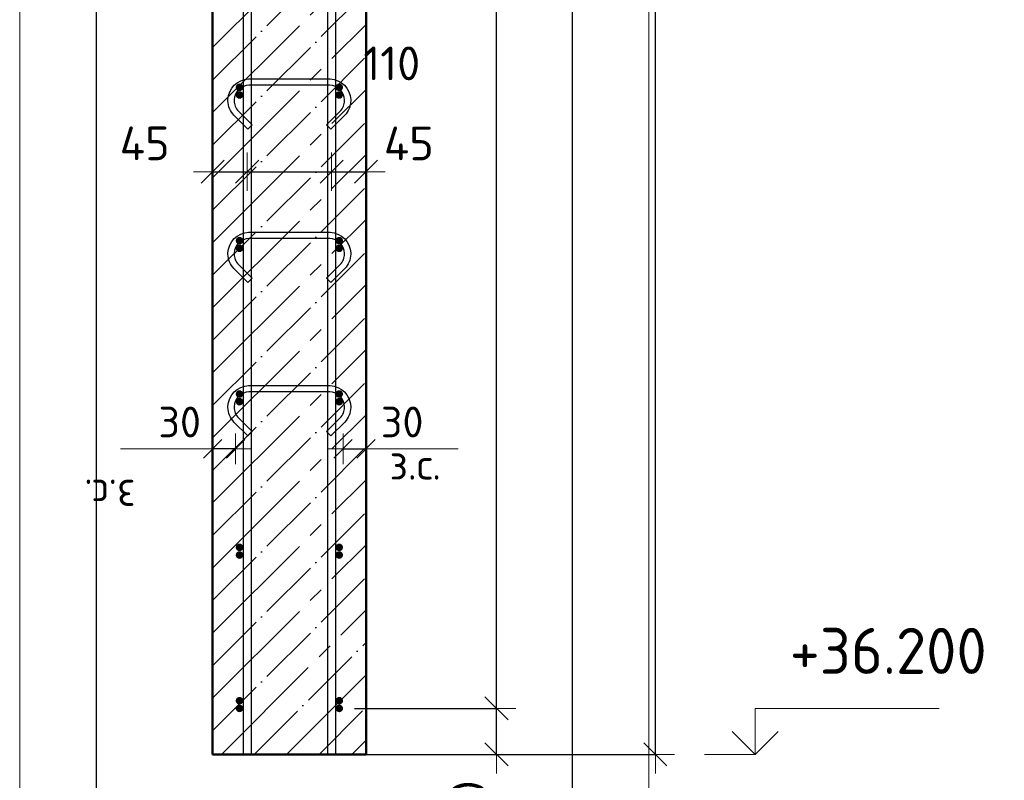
# Model space of a CAD drawing. Header units: millimetres. Extents: x -19950 to 69837, y -2757 to 40090.
# Tile 66 of 136: x 9620 to 10904, y 6759 to 7751. Entities that reach past the tile are written whole.
import ezdxf

# ---------------------------------------------------------------- set-up
doc = ezdxf.new("R2010")
doc.units = ezdxf.units.MM
doc.header["$PDMODE"] = 65
doc.linetypes.add('______11', pattern=[100, 80, -10, 0, -10])
doc.linetypes.add('______5', pattern=[220, 160, -20, 20, -20])
for name, color, linetype, lineweight in [('Standard', 7, 'Continuous', 25), ('Арм.стержн. Арматура края', 96, 'Continuous', 35), ('Арм.стержн. вертикальными 1', 22, 'Continuous', 35), ('Арм.стержн.горизонт. 1', 180, 'Continuous', 35), ('Высотная отметки_ общее', 7, 'Continuous', 13), ('Размерная линия_ общее', 7, 'Continuous', 13), ('Размерная линия_ общее_1', 7, 'Continuous', 13)]:
    doc.layers.add(name, color=color, linetype=linetype, lineweight=lineweight)
doc.layers.add('Арм.стержн.Стяжки', color=7, linetype='Continuous', lineweight=35, true_color=0x501e0f)
doc.styles.add('ISOCPEUR', font='ISOCPEUR')
doc.dimstyles.new('DIMSTYLE_2', dxfattribs={"dimtxt": 40, "dimasz": 40, "dimexe": 0, "dimexo": 0.001, "dimgap": 20, "dimtad": 2, "dimdec": 0, "dimrnd": 5, "dimzin": 12, "dimdsep": 46, "dimtxsty": 'ISOCPEUR', "dimblk1": 'ALL_ML_STRICH', "dimblk2": 'ALL_ML_STRICH', "dimsah": 1, "dimcen": 0, "dimse1": 1, "dimse2": 1, "dimclrd": 7, "dimclre": 256, "dimclrt": 7, "dimadec": 0, "dimazin": 0, "dimtfac": 1, "dimtdec": 0, "dimtix": 1, "dimtmove": 2, "dimatfit": 3, "dimfxl": 0, "dimtvp": 1.2, "dimtzin": 0, "dimlwd": 0, "dimlwe": -3, "dimarcsym": 0})
doc.dimstyles.new('DIMSTYLE_3', dxfattribs={"dimtxt": 40, "dimasz": 40, "dimexe": 0, "dimexo": 0.001, "dimgap": 20, "dimtad": 2, "dimdec": 0, "dimrnd": 5, "dimzin": 12, "dimdsep": 46, "dimtxsty": 'ISOCPEUR', "dimblk1": 'ALL_ML_STRICH', "dimblk2": 'ALL_ML_STRICH', "dimsah": 1, "dimcen": 0, "dimse1": 1, "dimse2": 1, "dimclrd": 7, "dimclre": 256, "dimclrt": 7, "dimadec": 0, "dimazin": 0, "dimtfac": 1, "dimtdec": 0, "dimtix": 1, "dimtmove": 2, "dimatfit": 3, "dimfxl": 0, "dimtvp": 1.2, "dimtzin": 0, "dimlwd": 0, "dimlwe": -3, "dimarcsym": 0})
doc.dimstyles.new('DIMSTYLE_5', dxfattribs={"dimtxt": 44, "dimasz": 50, "dimexe": 0, "dimexo": 0, "dimgap": 22, "dimtad": 2, "dimdec": 0, "dimrnd": 5, "dimzin": 12, "dimdsep": 46, "dimtxsty": 'ISOCPEUR', "dimblk1": 'ALL_ML_STRICH', "dimblk2": 'ALL_ML_STRICH', "dimsah": 1, "dimcen": 0, "dimclrd": 7, "dimclre": 256, "dimclrt": 7, "dimadec": 0, "dimazin": 0, "dimtfac": 1, "dimtdec": 0, "dimtix": 1, "dimtmove": 2, "dimatfit": 3, "dimfxl": 0, "dimtvp": 1.2, "dimtzin": 0, "dimlwd": 0, "dimlwe": -3, "dimarcsym": 0})
doc.dimstyles.new('DIMSTYLE_7', dxfattribs={"dimtxt": 44, "dimasz": 50, "dimexe": 0, "dimexo": 0, "dimgap": 22, "dimtad": 2, "dimdec": 0, "dimrnd": 5, "dimzin": 12, "dimdsep": 46, "dimtxsty": 'ISOCPEUR', "dimblk1": 'ALL_ML_STRICH', "dimblk2": 'ALL_ML_STRICH', "dimsah": 1, "dimcen": 0, "dimclrd": 7, "dimclre": 256, "dimclrt": 7, "dimadec": 0, "dimazin": 0, "dimtfac": 1, "dimtdec": 0, "dimtix": 1, "dimtmove": 2, "dimatfit": 3, "dimfxl": 0, "dimtzin": 0, "dimlwd": 0, "dimlwe": -3, "dimarcsym": 0})
doc.dimstyles.new('DIMSTYLE_9', dxfattribs={"dimtxt": 44, "dimasz": 50, "dimexe": 0, "dimexo": 0.001, "dimgap": 22, "dimtad": 2, "dimdec": 0, "dimrnd": 5, "dimzin": 12, "dimdsep": 46, "dimtxsty": 'ISOCPEUR', "dimblk1": 'ALL_ML_STRICH', "dimblk2": 'ALL_ML_STRICH', "dimsah": 1, "dimcen": 0, "dimse1": 1, "dimse2": 1, "dimclrd": 7, "dimclre": 256, "dimclrt": 7, "dimadec": 0, "dimazin": 0, "dimtfac": 1, "dimtdec": 0, "dimtix": 1, "dimtmove": 2, "dimatfit": 3, "dimfxl": 0, "dimtvp": 1.2, "dimtzin": 0, "dimlwd": 0, "dimlwe": -3, "dimarcsym": 0})

# ---------------------------------------------------------------- blocks, each defined once
blk = doc.blocks.new('ALL_ML_STRICH')
at = {"color": 0, "linetype": 'ByBlock', "lineweight": -2}
for p, q in [((-0.3, -0.3), (0.3, 0.3)), ((0, -0.5), (0, 0.5)), ((-1, 0), (0.5, 0))]:
    blk.add_line(p, q, dxfattribs=at)
blk = doc.blocks.new('*D4')
at = {"layer": 'DEFPOINTS', "color": 7, "linetype": 'Continuous', "lineweight": 13, "transparency": 33554687}
for p in [(10041.6, 7191.1), (10041.6, 7182.4), (10071.6, 7182.4)]:
    blk.add_point(p, dxfattribs=at)
at = {"layer": 'Размерная линия_ общее_1', "color": 7, "linetype": 'Continuous', "lineweight": -2, "transparency": 33554687}
blk.add_line((10041.6, 7191.1), (10071.6, 7191.1), dxfattribs=at)
at = {"layer": 'Размерная линия_ общее_1', "color": 7, "linetype": 'Continuous', "lineweight": 13, "transparency": 33554687, "xscale": 40, "yscale": 40, "zscale": 40, "rotation": 180}
blk.add_blockref('ALL_ML_STRICH', (10041.6, 7191.1), dxfattribs=at)
at = {"layer": 'Размерная линия_ общее_1', "color": 7, "linetype": 'Continuous', "lineweight": 13, "transparency": 33554687, "xscale": 40, "yscale": 40, "zscale": 40}
blk.add_blockref('ALL_ML_STRICH', (10071.6, 7191.1), dxfattribs=at)
at = {"layer": 'Размерная линия_ общее_1', "color": 7, "linetype": 'Continuous', "lineweight": 13, "transparency": 33554687, "insert": (10118.6, 7226.1), "char_height": 40, "width": 80, "attachment_point": 5, "style": 'ISOCPEUR'}
blk.add_mtext('\\A1;{30}', dxfattribs=at)
at = {"layer": 'Размерная линия_ общее_1', "color": 7, "linetype": 'Continuous', "lineweight": 13, "transparency": 33554687, "insert": (10102.1, 7191), "char_height": 40, "width": 2, "attachment_point": 1, "line_spacing_factor": 0.60241, "style": 'ISOCPEUR'}
blk.add_mtext('з.с.', dxfattribs=at)
blk = doc.blocks.new('*D5')
at = {"layer": 'DEFPOINTS', "color": 7, "linetype": 'Continuous', "lineweight": 13, "transparency": 33554687}
for p in [(9901.6, 7191.1), (9871.6, 7182.4), (9901.6, 7182.4)]:
    blk.add_point(p, dxfattribs=at)
at = {"layer": 'Размерная линия_ общее_1', "color": 7, "linetype": 'Continuous', "lineweight": -2, "transparency": 33554687}
blk.add_line((9901.6, 7191.1), (9871.6, 7191.1), dxfattribs=at)
at = {"layer": 'Размерная линия_ общее_1', "color": 7, "linetype": 'Continuous', "lineweight": 13, "transparency": 33554687, "xscale": 40, "yscale": 40, "zscale": 40}
for p, rotation in [((9871.6, 7191.1), 180), ((9901.6, 7191.1), 360)]:
    blk.add_blockref('ALL_ML_STRICH', p, dxfattribs=dict(at, rotation=rotation))
at = {"layer": 'Размерная линия_ общее_1', "color": 7, "linetype": 'Continuous', "lineweight": 13, "transparency": 33554687, "insert": (9828.6, 7226.1), "char_height": 40, "width": 80, "attachment_point": 5, "style": 'ISOCPEUR'}
blk.add_mtext('\\A1;{30}', dxfattribs=at)
at = {"layer": 'Размерная линия_ общее_1', "color": 7, "linetype": 'Continuous', "lineweight": 13, "transparency": 33554687, "insert": (9771.1, 7111), "char_height": 40, "width": 2, "attachment_point": 1, "rotation": 180, "line_spacing_factor": 0.60241, "style": 'ISOCPEUR'}
blk.add_mtext('з.с.', dxfattribs=at)
blk = doc.blocks.new('*D175')
at = {"layer": 'DEFPOINTS', "color": 7, "linetype": 'Continuous', "lineweight": 13, "transparency": 33554687}
for p in [(9871.6, 7552.5), (9916.6, 7554.8), (9871.6, 7543)]:
    blk.add_point(p, dxfattribs=at)
at = {"layer": 'Размерная линия_ общее', "color": 7, "linetype": 'Continuous', "lineweight": -2, "transparency": 33554687}
blk.add_line((9871.6, 7552.5), (9916.6, 7552.5), dxfattribs=at)
at = {"layer": 'Размерная линия_ общее', "color": 7, "linetype": 'Continuous', "lineweight": 13, "transparency": 33554687, "xscale": 50, "yscale": 50, "zscale": 50, "rotation": 180}
blk.add_blockref('ALL_ML_STRICH', (9871.6, 7552.5), dxfattribs=at)
at = {"layer": 'Размерная линия_ общее', "color": 7, "linetype": 'Continuous', "lineweight": 13, "transparency": 33554687, "xscale": 50, "yscale": 50, "zscale": 50}
blk.add_blockref('ALL_ML_STRICH', (9916.6, 7552.5), dxfattribs=at)
at = {"layer": 'Размерная линия_ общее', "color": 7, "linetype": 'Continuous', "lineweight": 13, "transparency": 33554687, "insert": (9783, 7589.5), "char_height": 44, "width": 88, "attachment_point": 5, "style": 'ISOCPEUR'}
blk.add_mtext('\\A1;{45}', dxfattribs=at)
blk = doc.blocks.new('*D176')
at = {"layer": 'DEFPOINTS', "color": 7, "linetype": 'Continuous', "lineweight": 13, "transparency": 33554687}
for p in [(9916.6, 7554.8), (9916.6, 7552.5), (10026.6, 7558.7)]:
    blk.add_point(p, dxfattribs=at)
at = {"layer": 'Размерная линия_ общее', "color": 7, "linetype": 'Continuous', "lineweight": -2, "transparency": 33554687}
blk.add_line((9916.6, 7552.5), (10026.6, 7552.5), dxfattribs=at)
at = {"layer": 'Размерная линия_ общее', "color": 7, "linetype": 'Continuous', "lineweight": 13, "transparency": 33554687, "xscale": 50, "yscale": 50, "zscale": 50, "rotation": 180}
blk.add_blockref('ALL_ML_STRICH', (9916.6, 7552.5), dxfattribs=at)
at = {"layer": 'Размерная линия_ общее', "color": 7, "linetype": 'Continuous', "lineweight": 13, "transparency": 33554687, "xscale": 50, "yscale": 50, "zscale": 50}
blk.add_blockref('ALL_ML_STRICH', (10026.6, 7552.5), dxfattribs=at)
at = {"layer": 'Размерная линия_ общее', "color": 7, "linetype": 'Continuous', "lineweight": 13, "transparency": 33554687, "insert": (10105.1, 7693.8), "char_height": 44, "width": 132, "attachment_point": 5, "style": 'ISOCPEUR'}
blk.add_mtext('\\A1;{110}', dxfattribs=at)
blk = doc.blocks.new('*D177')
at = {"layer": 'DEFPOINTS', "color": 7, "linetype": 'Continuous', "lineweight": 13, "transparency": 33554687}
for p in [(10026.6, 7558.7), (10026.6, 7552.5), (10071.6, 7551.6)]:
    blk.add_point(p, dxfattribs=at)
at = {"layer": 'Размерная линия_ общее', "color": 7, "linetype": 'Continuous', "lineweight": -2, "transparency": 33554687}
blk.add_line((10026.6, 7552.5), (10071.6, 7552.5), dxfattribs=at)
at = {"layer": 'Размерная линия_ общее', "color": 7, "linetype": 'Continuous', "lineweight": 13, "transparency": 33554687, "xscale": 50, "yscale": 50, "zscale": 50, "rotation": 180}
blk.add_blockref('ALL_ML_STRICH', (10026.6, 7552.5), dxfattribs=at)
at = {"layer": 'Размерная линия_ общее', "color": 7, "linetype": 'Continuous', "lineweight": 13, "transparency": 33554687, "xscale": 50, "yscale": 50, "zscale": 50}
blk.add_blockref('ALL_ML_STRICH', (10071.6, 7552.5), dxfattribs=at)
at = {"layer": 'Размерная линия_ общее', "color": 7, "linetype": 'Continuous', "lineweight": 13, "transparency": 33554687, "insert": (10127.3, 7589.4), "char_height": 44, "width": 88, "attachment_point": 5, "style": 'ISOCPEUR'}
blk.add_mtext('\\A1;{45}', dxfattribs=at)
blk = doc.blocks.new('COMPLEX_ELEVATIONDIM_0')
at = {"layer": 'Высотная отметки_ общее', "color": 7, "linetype": 'Continuous', "lineweight": 13, "transparency": 33554687}
for p, q in [((10578.8, 6792.6), (10578.8, 6852.6)), ((10578.8, 6852.6), (10818.8, 6852.6)), ((10578.8, 6792.6), (10548.8, 6822.6)), ((10578.8, 6792.6), (10608.8, 6822.6)), ((10578.8, 6792.6), (10578.8, 6792.6)), ((10578.8, 6792.6), (10578.8, 6792.6)), ((10578.8, 6792.6), (10578.8, 6792.6)), ((10578.8, 6792.6), (10578.8, 6792.6))]:
    blk.add_line(p, q, dxfattribs=at)
blk.add_lwpolyline([(10578.8, 6792.6), (10518.8, 6792.6), (10518.8, 6792.6), (10512.7, 6792.6)], dxfattribs=at)
at = {"layer": 'Высотная отметки_ общее', "color": 7, "linetype": 'Continuous', "lineweight": 13, "transparency": 33554687, "insert": (10623.8, 6897.6), "char_height": 60, "width": 298.477, "attachment_point": 7, "style": 'ISOCPEUR'}
blk.add_mtext('\\W0.96;+36.200', dxfattribs=at)
blk = doc.blocks.new('*D205')
at = {"layer": 'DEFPOINTS', "color": 7, "linetype": 'Continuous', "lineweight": 13, "transparency": 33554687}
for p in [(10071.6, 9912.6), (10119.5, 6792.6), (10448.8, 6792.6)]:
    blk.add_point(p, dxfattribs=at)
at = {"layer": 'Размерная линия_ общее', "color": 253, "linetype": 'Continuous', "lineweight": -2, "true_color": 0xa0a0a0, "transparency": 33554687}
for p, q in [((10091.6, 9912.6), (10448.8, 9912.6)), ((10139.5, 6792.6), (10448.8, 6792.6))]:
    blk.add_line(p, q, dxfattribs=at)
at = {"layer": 'Размерная линия_ общее', "color": 7, "linetype": 'Continuous', "lineweight": -2, "transparency": 33554687}
blk.add_line((10448.8, 6792.6), (10448.8, 9912.6), dxfattribs=at)
at = {"layer": 'Размерная линия_ общее', "color": 7, "linetype": 'Continuous', "lineweight": 13, "transparency": 33554687, "xscale": 50, "yscale": 50, "zscale": 50}
for p, rotation in [((10448.8, 9912.6), 90), ((10448.8, 6792.6), 270)]:
    blk.add_blockref('ALL_ML_STRICH', p, dxfattribs=dict(at, rotation=rotation))
at = {"layer": 'Размерная линия_ общее', "color": 7, "linetype": 'Continuous', "lineweight": 13, "transparency": 33554687, "insert": (10411.8, 8359.2), "char_height": 44, "width": 176, "attachment_point": 5, "rotation": 90, "style": 'ISOCPEUR'}
blk.add_mtext('\\A1;{3120}', dxfattribs=at)
blk = doc.blocks.new('*D207')
at = {"layer": 'DEFPOINTS', "color": 7, "linetype": 'Continuous', "lineweight": 13, "transparency": 33554687}
for p in [(10036.6, 6852.6), (10017.5, 6792.6), (10241.6, 6792.6)]:
    blk.add_point(p, dxfattribs=at)
at = {"layer": 'Размерная линия_ общее', "color": 253, "linetype": 'Continuous', "lineweight": -2, "true_color": 0xa0a0a0, "transparency": 33554687}
for p, q in [((10056.6, 6852.6), (10241.6, 6852.6)), ((10037.5, 6792.6), (10241.6, 6792.6))]:
    blk.add_line(p, q, dxfattribs=at)
at = {"layer": 'Размерная линия_ общее', "color": 7, "linetype": 'Continuous', "lineweight": -2, "transparency": 33554687}
blk.add_line((10241.6, 6792.6), (10241.6, 6852.6), dxfattribs=at)
at = {"layer": 'Размерная линия_ общее', "color": 7, "linetype": 'Continuous', "lineweight": 13, "transparency": 33554687, "xscale": 50, "yscale": 50, "zscale": 50}
for p, rotation in [((10241.6, 6852.6), 90), ((10241.6, 6792.6), 270)]:
    blk.add_blockref('ALL_ML_STRICH', p, dxfattribs=dict(at, rotation=rotation))
at = {"layer": 'Размерная линия_ общее', "color": 7, "linetype": 'Continuous', "lineweight": 13, "transparency": 33554687, "insert": (10204.8, 6727.6), "char_height": 44, "width": 88, "attachment_point": 5, "rotation": 90, "style": 'ISOCPEUR'}
blk.add_mtext('\\A1;{60}', dxfattribs=at)
blk = doc.blocks.new('*D208')
at = {"layer": 'DEFPOINTS', "color": 7, "linetype": 'Continuous', "lineweight": 13, "transparency": 33554687}
for p in [(10036.6, 9852.6), (10036.6, 6852.6), (10241.6, 6852.6)]:
    blk.add_point(p, dxfattribs=at)
at = {"layer": 'Размерная линия_ общее', "color": 253, "linetype": 'Continuous', "lineweight": -2, "true_color": 0xa0a0a0, "transparency": 33554687}
for p, q in [((10056.6, 9852.6), (10241.6, 9852.6)), ((10056.6, 6852.6), (10241.6, 6852.6))]:
    blk.add_line(p, q, dxfattribs=at)
at = {"layer": 'Размерная линия_ общее', "color": 7, "linetype": 'Continuous', "lineweight": -2, "transparency": 33554687}
blk.add_line((10241.6, 6852.6), (10241.6, 9852.6), dxfattribs=at)
at = {"layer": 'Размерная линия_ общее', "color": 7, "linetype": 'Continuous', "lineweight": 13, "transparency": 33554687, "xscale": 50, "yscale": 50, "zscale": 50}
for p, rotation in [((10241.6, 9852.6), 90), ((10241.6, 6852.6), 270)]:
    blk.add_blockref('ALL_ML_STRICH', p, dxfattribs=dict(at, rotation=rotation))
at = {"layer": 'Размерная линия_ общее', "color": 7, "linetype": 'Continuous', "lineweight": 13, "transparency": 33554687, "insert": (10182.6, 8204.6), "char_height": 44, "width": 2.2, "attachment_point": 1, "rotation": 90, "line_spacing_factor": 0.60241, "style": 'ISOCPEUR'}
blk.add_mtext('\\W0.91;15х200=3000', dxfattribs=at)

msp = doc.modelspace()

# ---------------------------------------------------------------- hatches: boundary and pattern name
at = {"layer": 'Арм.стержн. Арматура края', "linetype": 'Continuous', "lineweight": 50, "transparency": 33554687}
for points in [[(9911.6, 7662.6), (9911.2, 7664.5), (9910.1, 7666.1), (9908.5, 7667.2), (9906.6, 7667.6), (9904.7, 7667.2), (9903.1, 7666.1), (9902, 7664.5), (9901.6, 7662.6), (9902, 7660.7), (9903.1, 7659.1), (9904.7, 7658), (9906.6, 7657.6), (9908.5, 7658), (9910.1, 7659.1), (9911.2, 7660.7)], [(10041.6, 7662.6), (10041.2, 7664.5), (10040.1, 7666.1), (10038.5, 7667.2), (10036.6, 7667.6), (10034.7, 7667.2), (10033.1, 7666.1), (10032, 7664.5), (10031.6, 7662.6), (10032, 7660.7), (10033.1, 7659.1), (10034.7, 7658), (10036.6, 7657.6), (10038.5, 7658), (10040.1, 7659.1), (10041.2, 7660.7)], [(9911.6, 7462.6), (9911.2, 7464.5), (9910.1, 7466.1), (9908.5, 7467.2), (9906.6, 7467.6), (9904.7, 7467.2), (9903.1, 7466.1), (9902, 7464.5), (9901.6, 7462.6), (9902, 7460.7), (9903.1, 7459.1), (9904.7, 7458), (9906.6, 7457.6), (9908.5, 7458), (9910.1, 7459.1), (9911.2, 7460.7)], [(10041.6, 7462.6), (10041.2, 7464.5), (10040.1, 7466.1), (10038.5, 7467.2), (10036.6, 7467.6), (10034.7, 7467.2), (10033.1, 7466.1), (10032, 7464.5), (10031.6, 7462.6), (10032, 7460.7), (10033.1, 7459.1), (10034.7, 7458), (10036.6, 7457.6), (10038.5, 7458), (10040.1, 7459.1), (10041.2, 7460.7)], [(9911.6, 7262.6), (9911.2, 7264.5), (9910.1, 7266.1), (9908.5, 7267.2), (9906.6, 7267.6), (9904.7, 7267.2), (9903.1, 7266.1), (9902, 7264.5), (9901.6, 7262.6), (9902, 7260.7), (9903.1, 7259.1), (9904.7, 7258), (9906.6, 7257.6), (9908.5, 7258), (9910.1, 7259.1), (9911.2, 7260.7)], [(10041.6, 7262.6), (10041.2, 7264.5), (10040.1, 7266.1), (10038.5, 7267.2), (10036.6, 7267.6), (10034.7, 7267.2), (10033.1, 7266.1), (10032, 7264.5), (10031.6, 7262.6), (10032, 7260.7), (10033.1, 7259.1), (10034.7, 7258), (10036.6, 7257.6), (10038.5, 7258), (10040.1, 7259.1), (10041.2, 7260.7)], [(9911.6, 7062.6), (9911.2, 7064.5), (9910.1, 7066.1), (9908.5, 7067.2), (9906.6, 7067.6), (9904.7, 7067.2), (9903.1, 7066.1), (9902, 7064.5), (9901.6, 7062.6), (9902, 7060.7), (9903.1, 7059.1), (9904.7, 7058), (9906.6, 7057.6), (9908.5, 7058), (9910.1, 7059.1), (9911.2, 7060.7)], [(10041.6, 7062.6), (10041.2, 7064.5), (10040.1, 7066.1), (10038.5, 7067.2), (10036.6, 7067.6), (10034.7, 7067.2), (10033.1, 7066.1), (10032, 7064.5), (10031.6, 7062.6), (10032, 7060.7), (10033.1, 7059.1), (10034.7, 7058), (10036.6, 7057.6), (10038.5, 7058), (10040.1, 7059.1), (10041.2, 7060.7)], [(9911.6, 6862.6), (9911.2, 6864.5), (9910.1, 6866.1), (9908.5, 6867.2), (9906.6, 6867.6), (9904.7, 6867.2), (9903.1, 6866.1), (9902, 6864.5), (9901.6, 6862.6), (9902, 6860.7), (9903.1, 6859.1), (9904.7, 6858), (9906.6, 6857.6), (9908.5, 6858), (9910.1, 6859.1), (9911.2, 6860.7)], [(10041.6, 6862.6), (10041.2, 6864.5), (10040.1, 6866.1), (10038.5, 6867.2), (10036.6, 6867.6), (10034.7, 6867.2), (10033.1, 6866.1), (10032, 6864.5), (10031.6, 6862.6), (10032, 6860.7), (10033.1, 6859.1), (10034.7, 6858), (10036.6, 6857.6), (10038.5, 6858), (10040.1, 6859.1), (10041.2, 6860.7)]]:
    msp.add_hatch(color=4, dxfattribs=at).paths.add_polyline_path(points)
at = {"layer": 'Арм.стержн.горизонт. 1', "linetype": 'Continuous', "lineweight": 50, "transparency": 33554687}
for points in [[(9911.6, 7652.6), (9911.2, 7654.5), (9910.1, 7656.1), (9908.5, 7657.2), (9906.6, 7657.6), (9904.7, 7657.2), (9903.1, 7656.1), (9902, 7654.5), (9901.6, 7652.6), (9902, 7650.7), (9903.1, 7649.1), (9904.7, 7648), (9906.6, 7647.6), (9908.5, 7648), (9910.1, 7649.1), (9911.2, 7650.7)], [(10041.6, 7652.6), (10041.2, 7654.5), (10040.1, 7656.1), (10038.5, 7657.2), (10036.6, 7657.6), (10034.7, 7657.2), (10033.1, 7656.1), (10032, 7654.5), (10031.6, 7652.6), (10032, 7650.7), (10033.1, 7649.1), (10034.7, 7648), (10036.6, 7647.6), (10038.5, 7648), (10040.1, 7649.1), (10041.2, 7650.7)], [(9911.6, 7452.6), (9911.2, 7454.5), (9910.1, 7456.1), (9908.5, 7457.2), (9906.6, 7457.6), (9904.7, 7457.2), (9903.1, 7456.1), (9902, 7454.5), (9901.6, 7452.6), (9902, 7450.7), (9903.1, 7449.1), (9904.7, 7448), (9906.6, 7447.6), (9908.5, 7448), (9910.1, 7449.1), (9911.2, 7450.7)], [(10041.6, 7452.6), (10041.2, 7454.5), (10040.1, 7456.1), (10038.5, 7457.2), (10036.6, 7457.6), (10034.7, 7457.2), (10033.1, 7456.1), (10032, 7454.5), (10031.6, 7452.6), (10032, 7450.7), (10033.1, 7449.1), (10034.7, 7448), (10036.6, 7447.6), (10038.5, 7448), (10040.1, 7449.1), (10041.2, 7450.7)], [(9911.6, 7252.6), (9911.2, 7254.5), (9910.1, 7256.1), (9908.5, 7257.2), (9906.6, 7257.6), (9904.7, 7257.2), (9903.1, 7256.1), (9902, 7254.5), (9901.6, 7252.6), (9902, 7250.7), (9903.1, 7249.1), (9904.7, 7248), (9906.6, 7247.6), (9908.5, 7248), (9910.1, 7249.1), (9911.2, 7250.7)], [(10041.6, 7252.6), (10041.2, 7254.5), (10040.1, 7256.1), (10038.5, 7257.2), (10036.6, 7257.6), (10034.7, 7257.2), (10033.1, 7256.1), (10032, 7254.5), (10031.6, 7252.6), (10032, 7250.7), (10033.1, 7249.1), (10034.7, 7248), (10036.6, 7247.6), (10038.5, 7248), (10040.1, 7249.1), (10041.2, 7250.7)], [(9911.6, 7052.6), (9911.2, 7054.5), (9910.1, 7056.1), (9908.5, 7057.2), (9906.6, 7057.6), (9904.7, 7057.2), (9903.1, 7056.1), (9902, 7054.5), (9901.6, 7052.6), (9902, 7050.7), (9903.1, 7049.1), (9904.7, 7048), (9906.6, 7047.6), (9908.5, 7048), (9910.1, 7049.1), (9911.2, 7050.7)], [(10041.6, 7052.6), (10041.2, 7054.5), (10040.1, 7056.1), (10038.5, 7057.2), (10036.6, 7057.6), (10034.7, 7057.2), (10033.1, 7056.1), (10032, 7054.5), (10031.6, 7052.6), (10032, 7050.7), (10033.1, 7049.1), (10034.7, 7048), (10036.6, 7047.6), (10038.5, 7048), (10040.1, 7049.1), (10041.2, 7050.7)], [(9911.6, 6852.6), (9911.2, 6854.5), (9910.1, 6856.1), (9908.5, 6857.2), (9906.6, 6857.6), (9904.7, 6857.2), (9903.1, 6856.1), (9902, 6854.5), (9901.6, 6852.6), (9902, 6850.7), (9903.1, 6849.1), (9904.7, 6848), (9906.6, 6847.6), (9908.5, 6848), (9910.1, 6849.1), (9911.2, 6850.7)], [(10041.6, 6852.6), (10041.2, 6854.5), (10040.1, 6856.1), (10038.5, 6857.2), (10036.6, 6857.6), (10034.7, 6857.2), (10033.1, 6856.1), (10032, 6854.5), (10031.6, 6852.6), (10032, 6850.7), (10033.1, 6849.1), (10034.7, 6848), (10036.6, 6847.6), (10038.5, 6848), (10040.1, 6849.1), (10041.2, 6850.7)]]:
    msp.add_hatch(color=4, dxfattribs=at).paths.add_polyline_path(points)

# ---------------------------------------------------------------- linework, layer by layer
at = {"layer": 'Standard', "color": 52, "linetype": 'Continuous', "lineweight": -3, "transparency": 33554687}
for p, q in [((9720.1, 6447.4), (9720.1, 10185.2)), ((9720.1, 6447.4), (9720.1, 10185.2)), ((10340.1, 10185.2), (10340.1, 6447.4)), ((10340.1, 10185.2), (10340.1, 6447.4))]:
    msp.add_line(p, q, dxfattribs=at)
at = {"layer": 'Standard', "color": 7, "linetype": 'Continuous', "lineweight": 50, "transparency": 33554687}
for p, q in [((9871.6, 9912.6), (9871.6, 6792.6)), ((10071.6, 6792.6), (10071.6, 9912.6)), ((9871.6, 6792.6), (10071.6, 6792.6))]:
    msp.add_line(p, q, dxfattribs=at)
at = {"layer": 'Standard', "color": 7, "linetype": '______5', "lineweight": -3, "transparency": 33554687}
for p, q in [((9871.6, 7714.4), (10071.6, 7914.4)), ((9871.6, 7629.6), (10071.6, 7829.6)), ((9871.6, 7544.7), (10071.6, 7744.7)), ((9871.6, 7459.9), (10071.6, 7659.9)), ((9871.6, 7375), (10071.6, 7575)), ((9871.6, 7290.2), (10071.6, 7490.2)), ((9871.6, 7205.3), (10071.6, 7405.3)), ((9871.6, 7120.5), (10071.6, 7320.5)), ((9871.6, 7035.6), (10071.6, 7235.6)), ((9871.6, 6950.8), (10071.6, 7150.8)), ((9871.6, 6865.9), (10071.6, 7065.9)), ((9883.2, 6792.6), (10071.6, 6981.1)), ((9968, 6792.6), (10071.6, 6896.2)), ((10052.9, 6792.6), (10071.6, 6811.3))]:
    msp.add_line(p, q, dxfattribs=at)
at = {"layer": 'Standard', "color": 7, "linetype": '______11', "lineweight": -3, "transparency": 33554687}
for p, q in [((9871.6, 7672), (10071.6, 7872)), ((9871.6, 7587.2), (10071.6, 7787.2)), ((9871.6, 7502.3), (10071.6, 7702.3)), ((9871.6, 7417.4), (10071.6, 7617.4)), ((9871.6, 7332.6), (10071.6, 7532.6)), ((9871.6, 7247.7), (10071.6, 7447.7)), ((9871.6, 7162.9), (10071.6, 7362.9)), ((9871.6, 7078), (10071.6, 7278)), ((9871.6, 6993.2), (10071.6, 7193.2)), ((9871.6, 6908.3), (10071.6, 7108.3)), ((9871.6, 6823.5), (10071.6, 7023.5)), ((9925.6, 6792.6), (10071.6, 6938.6)), ((10010.5, 6792.6), (10071.6, 6853.8))]:
    msp.add_line(p, q, dxfattribs=at)
at = {"layer": 'Standard', "color": 7, "linetype": 'Continuous', "lineweight": 13, "transparency": 33554687}
for p, q in [((9871.6, 7191.1), (9751.6, 7191.1)), ((10071.6, 7191.1), (10191.6, 7191.1))]:
    msp.add_line(p, q, dxfattribs=at)
msp.add_lwpolyline([(9620.1, 6347.4), (10440.1, 6347.4), (10440.1, 10285.2), (9620.1, 10285.2), (9620.1, 6347.4)], dxfattribs=at)
at = {"layer": 'Арм.стержн. вертикальными 1', "color": 4, "linetype": 'Continuous', "lineweight": 25, "transparency": 33554687}
for points in [[(9911.6, 6792.6), (9911.6, 10004.3), (9912.5, 10010.4), (9914.6, 10016.7), (9917.8, 10022.6), (9921.8, 10027.4), (9926.7, 10031.4), (9932.5, 10034.7), (9938.9, 10036.8), (9945, 10037.6), (10226.6, 10037.6), (10226.6, 10027.6), (9945.7, 10027.6), (9941.1, 10027), (9936.6, 10025.5), (9932.4, 10023.1), (9928.9, 10020.3), (9926.1, 10016.9), (9923.7, 10012.7), (9922.2, 10008.1), (9921.6, 10003.6), (9921.6, 6792.6), (9911.6, 6792.6)], [(9911.6, 6792.6), (9911.6, 10004.3), (9912.5, 10010.4), (9914.6, 10016.7), (9917.8, 10022.6), (9921.8, 10027.4), (9926.7, 10031.4), (9932.5, 10034.7), (9938.9, 10036.8), (9945, 10037.6), (10226.6, 10037.6), (10226.6, 10027.6), (9945.7, 10027.6), (9941.1, 10027), (9936.6, 10025.5), (9932.4, 10023.1), (9928.9, 10020.3), (9926.1, 10016.9), (9923.7, 10012.7), (9922.2, 10008.1), (9921.6, 10003.6), (9921.6, 6792.6), (9911.6, 6792.6)], [(10021.6, 6792.6), (10021.6, 9944.3), (10022.5, 9950.4), (10024.6, 9956.7), (10027.8, 9962.6), (10031.8, 9967.4), (10036.7, 9971.4), (10042.5, 9974.7), (10048.9, 9976.8), (10055, 9977.6), (10345.1, 9977.6), (10345.1, 9967.6), (10055.7, 9967.6), (10051.1, 9967), (10046.6, 9965.5), (10042.4, 9963.1), (10038.9, 9960.3), (10036.1, 9956.9), (10033.7, 9952.7), (10032.2, 9948.1), (10031.6, 9943.6), (10031.6, 6792.6), (10021.6, 6792.6)], [(10021.6, 6792.6), (10021.6, 9944.3), (10022.5, 9950.4), (10024.6, 9956.7), (10027.8, 9962.6), (10031.8, 9967.4), (10036.7, 9971.4), (10042.5, 9974.7), (10048.9, 9976.8), (10055, 9977.6), (10345.1, 9977.6), (10345.1, 9967.6), (10055.7, 9967.6), (10051.1, 9967), (10046.6, 9965.5), (10042.4, 9963.1), (10038.9, 9960.3), (10036.1, 9956.9), (10033.7, 9952.7), (10032.2, 9948.1), (10031.6, 9943.6), (10031.6, 6792.6), (10021.6, 6792.6)]]:
    msp.add_lwpolyline(points, dxfattribs=at)
at = {"layer": 'Арм.стержн.горизонт. 1', "color": 52, "linetype": 'Continuous', "lineweight": 50, "transparency": 33554687}
for p, q in [((9871.6, 6792.6), (9871.6, 6792.6)), ((10071.6, 6792.6), (10071.6, 6792.6))]:
    msp.add_line(p, q, dxfattribs=at)
at = {"layer": 'Арм.стержн.Стяжки', "color": 40, "linetype": 'Continuous', "lineweight": 25, "transparency": 33554687}
for points in [[(10020.2, 7613.7), (10038, 7631.6), (10039.3, 7633), (10040.4, 7634.6), (10041.3, 7636.2), (10042.1, 7637.8), (10042.7, 7639.6), (10043.2, 7641.4), (10043.5, 7643.2), (10043.6, 7645.1), (10043.6, 7646.2), (10043.1, 7649.9), (10041.9, 7653.5), (10040, 7656.9), (10037.7, 7659.6), (10035, 7661.9), (10031.7, 7663.8), (10028, 7665), (10024.4, 7665.5), (9918.8, 7665.5), (9915.2, 7665), (9911.6, 7663.8), (9908.2, 7661.9), (9905.5, 7659.6), (9903.2, 7656.9), (9901.3, 7653.5), (9900.1, 7649.9), (9899.6, 7646.2), (9899.6, 7645.1), (9899.7, 7643.2), (9900, 7641.4), (9900.5, 7639.6), (9901.1, 7637.8), (9901.9, 7636.2), (9902.9, 7634.6), (9904, 7633), (9905.2, 7631.6), (9923.1, 7613.7), (9917.4, 7608.1), (9899.3, 7626.1), (9897.7, 7628.1), (9896.2, 7630.2), (9894.8, 7632.4), (9893.7, 7634.8), (9892.9, 7637.2), (9892.2, 7639.7), (9891.8, 7642.3), (9891.6, 7644.8), (9891.6, 7646.8), (9892.3, 7651.7), (9894, 7656.8), (9896.6, 7661.4), (9899.8, 7665.3), (9903.7, 7668.5), (9908.3, 7671.1), (9913.4, 7672.8), (9918.3, 7673.5), (10024.9, 7673.5), (10029.8, 7672.8), (10034.9, 7671.1), (10039.6, 7668.5), (10043.4, 7665.3), (10046.6, 7661.4), (10049.3, 7656.8), (10050.9, 7651.7), (10051.6, 7646.8), (10051.6, 7644.8), (10051.4, 7642.3), (10051, 7639.7), (10050.4, 7637.2), (10049.5, 7634.8), (10048.4, 7632.4), (10047.1, 7630.2), (10045.5, 7628.1), (10043.9, 7626.1), (10025.8, 7608.1), (10020.2, 7613.7)], [(10020.2, 7413.7), (10038, 7431.6), (10039.3, 7433), (10040.4, 7434.6), (10041.3, 7436.2), (10042.1, 7437.8), (10042.7, 7439.6), (10043.2, 7441.4), (10043.5, 7443.2), (10043.6, 7445.1), (10043.6, 7446.2), (10043.1, 7449.9), (10041.9, 7453.5), (10040, 7456.9), (10037.7, 7459.6), (10035, 7461.9), (10031.7, 7463.8), (10028, 7465), (10024.4, 7465.5), (9918.8, 7465.5), (9915.2, 7465), (9911.6, 7463.8), (9908.2, 7461.9), (9905.5, 7459.6), (9903.2, 7456.9), (9901.3, 7453.5), (9900.1, 7449.9), (9899.6, 7446.2), (9899.6, 7445.1), (9899.7, 7443.2), (9900, 7441.4), (9900.5, 7439.6), (9901.1, 7437.8), (9901.9, 7436.2), (9902.9, 7434.6), (9904, 7433), (9905.2, 7431.6), (9923.1, 7413.7), (9917.4, 7408.1), (9899.3, 7426.1), (9897.7, 7428.1), (9896.2, 7430.2), (9894.8, 7432.4), (9893.7, 7434.8), (9892.9, 7437.2), (9892.2, 7439.7), (9891.8, 7442.3), (9891.6, 7444.8), (9891.6, 7446.8), (9892.3, 7451.7), (9894, 7456.8), (9896.6, 7461.4), (9899.8, 7465.3), (9903.7, 7468.5), (9908.3, 7471.1), (9913.4, 7472.8), (9918.3, 7473.5), (10024.9, 7473.5), (10029.8, 7472.8), (10034.9, 7471.1), (10039.6, 7468.5), (10043.4, 7465.3), (10046.6, 7461.4), (10049.3, 7456.8), (10050.9, 7451.7), (10051.6, 7446.8), (10051.6, 7444.8), (10051.4, 7442.3), (10051, 7439.7), (10050.4, 7437.2), (10049.5, 7434.8), (10048.4, 7432.4), (10047.1, 7430.2), (10045.5, 7428.1), (10043.9, 7426.1), (10025.8, 7408.1), (10020.2, 7413.7)], [(10020.2, 7213.7), (10038, 7231.6), (10039.3, 7233), (10040.4, 7234.6), (10041.3, 7236.2), (10042.1, 7237.8), (10042.7, 7239.6), (10043.2, 7241.4), (10043.5, 7243.2), (10043.6, 7245.1), (10043.6, 7246.2), (10043.1, 7249.9), (10041.9, 7253.5), (10040, 7256.9), (10037.7, 7259.6), (10035, 7261.9), (10031.7, 7263.8), (10028, 7265), (10024.4, 7265.5), (9918.8, 7265.5), (9915.2, 7265), (9911.6, 7263.8), (9908.2, 7261.9), (9905.5, 7259.6), (9903.2, 7256.9), (9901.3, 7253.5), (9900.1, 7249.9), (9899.6, 7246.2), (9899.6, 7245.1), (9899.7, 7243.2), (9900, 7241.4), (9900.5, 7239.6), (9901.1, 7237.8), (9901.9, 7236.2), (9902.9, 7234.6), (9904, 7233), (9905.2, 7231.6), (9923.1, 7213.7), (9917.4, 7208.1), (9899.3, 7226.1), (9897.7, 7228.1), (9896.2, 7230.2), (9894.8, 7232.4), (9893.7, 7234.8), (9892.9, 7237.2), (9892.2, 7239.7), (9891.8, 7242.3), (9891.6, 7244.8), (9891.6, 7246.8), (9892.3, 7251.7), (9894, 7256.8), (9896.6, 7261.4), (9899.8, 7265.3), (9903.7, 7268.5), (9908.3, 7271.1), (9913.4, 7272.8), (9918.3, 7273.5), (10024.9, 7273.5), (10029.8, 7272.8), (10034.9, 7271.1), (10039.6, 7268.5), (10043.4, 7265.3), (10046.6, 7261.4), (10049.3, 7256.8), (10050.9, 7251.7), (10051.6, 7246.8), (10051.6, 7244.8), (10051.4, 7242.3), (10051, 7239.7), (10050.4, 7237.2), (10049.5, 7234.8), (10048.4, 7232.4), (10047.1, 7230.2), (10045.5, 7228.1), (10043.9, 7226.1), (10025.8, 7208.1), (10020.2, 7213.7)]]:
    msp.add_lwpolyline(points, dxfattribs=at)

# ---------------------------------------------------------------- block references
at = {"layer": 'Высотная отметки_ общее', "color": 7, "linetype": 'Continuous', "lineweight": 13, "transparency": 33554687}
msp.add_blockref('COMPLEX_ELEVATIONDIM_0', (0, 0), dxfattribs=at)

# ---------------------------------------------------------------- dimensions: what is measured, and where the dimension line sits
at = {"layer": 'Размерная линия_ общее', "color": 7, "linetype": 'Continuous', "lineweight": 13, "transparency": 33554687}
for base, p1, p2, dimstyle, picture, middle in [((10448.8, 9912.6), (10139.5, 6792.6), (10091.6, 9912.6), 'DIMSTYLE_7', '*D205', (10411.8, 8359.2)), ((10241.6, 6852.6), (10037.5, 6792.6), (10056.6, 6852.6), 'DIMSTYLE_5', '*D207', (10204.8, 6727.6))]:
    dim = msp.add_linear_dim(base=base, p1=p1, p2=p2, angle=90, dimstyle=dimstyle, override={"dimpost": '<>', "dimclrd": 7, "dimclre": 253, "dimclrt": 7, "dimlwd": 0, "dimlwe": 65533}, dxfattribs=at)
    dim.commit()
    dim.dimension.update_dxf_attribs({"geometry": picture, "text_midpoint": middle, "dimtype": 160})
dim = msp.add_linear_dim(base=(10241.6, 9852.6), p1=(10056.6, 6852.6), p2=(10056.6, 9852.6), angle=90, text='\\W0.91;15х200=3000', dimstyle='DIMSTYLE_7', override={"dimpost": '<>', "dimclrd": 7, "dimclre": 253, "dimclrt": 7, "dimlwd": 0, "dimlwe": 65533}, dxfattribs=at)
dim.commit()
dim.dimension.update_dxf_attribs({"geometry": '*D208', "text_midpoint": (10219.6, 8352.6), "dimtype": 160})
for base, p1, p2, picture, middle in [((10026.6, 7552.5), (9916.6, 7554.8), (10026.6, 7558.7), '*D176', (10105.1, 7693.8)), ((9916.6, 7552.5), (9871.6, 7543), (9916.6, 7554.8), '*D175', (9783, 7589.5)), ((10071.6, 7552.5), (10026.6, 7558.7), (10071.6, 7551.6), '*D177', (10127.3, 7589.4))]:
    dim = msp.add_linear_dim(base=base, p1=p1, p2=p2, dimstyle='DIMSTYLE_9', override={"dimpost": '<>', "dimclrd": 7, "dimclre": 253, "dimclrt": 7, "dimlwd": 0, "dimlwe": 65533}, dxfattribs=at)
    dim.commit()
    dim.dimension.update_dxf_attribs({"geometry": picture, "text_midpoint": middle, "dimtype": 160})
at = {"layer": 'Размерная линия_ общее_1', "color": 7, "linetype": 'Continuous', "lineweight": 13, "transparency": 33554687}
dim = msp.add_linear_dim(base=(9871.6, 7191.1), p1=(9901.6, 7182.4), p2=(9871.6, 7182.4), angle=180, text='<>\\Xз.с.', dimstyle='DIMSTYLE_3', override={"dimpost": '<>', "dimclrd": 7, "dimclre": 253, "dimclrt": 7, "dimlwd": 0, "dimlwe": 65533}, dxfattribs=at)
dim.commit()
dim.dimension.update_dxf_attribs({"geometry": '*D5', "text_midpoint": (9828.6, 7226.1), "dimtype": 160})
dim = msp.add_linear_dim(base=(10071.6, 7191.1), p1=(10041.6, 7182.4), p2=(10071.6, 7182.4), text='<>\\Xз.с.', dimstyle='DIMSTYLE_2', override={"dimpost": '<>', "dimclrd": 7, "dimclre": 253, "dimclrt": 7, "dimlwd": 0, "dimlwe": 65533}, dxfattribs=at)
dim.commit()
dim.dimension.update_dxf_attribs({"geometry": '*D4', "text_midpoint": (10118.6, 7226.1), "dimtype": 160})

doc.saveas('drawing.dxf')
